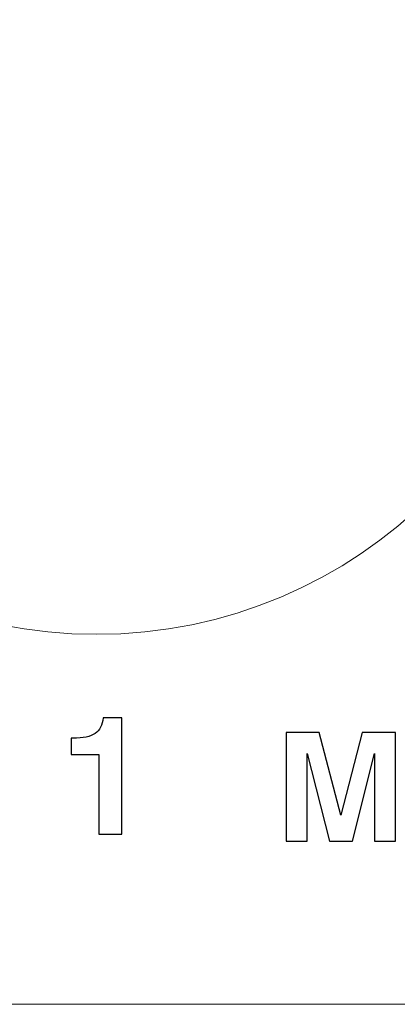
# Model space of a CAD drawing. Header units: inches. Extents: x -1.88 to 1.87, y -0.27 to 1.42.
# Tile 4 of 8: x -0.55 to -0.2, y -0.27 to 0.63. Entities that reach past the tile are written whole.
import ezdxf

# ---------------------------------------------------------------- set-up
doc = ezdxf.new("R2010")
doc.units = ezdxf.units.IN
doc.header["$MEASUREMENT"] = 0
for name, color, linetype in [('Layer 1', 7, 'Continuous'), ('Layer 3', 7, 'Continuous'), ('Layer 4', 7, 'Continuous')]:
    doc.layers.add(name, color=color, linetype=linetype)

msp = doc.modelspace()

# ---------------------------------------------------------------- linework, layer by layer
at = {"layer": 'Layer 1'}
for points, knots in [([(-0.47321, -0.11362), (-0.47321, -0.11362), (-0.47321, -0.04059), (-0.47321, -0.04059), (-0.47321, -0.04059), (-0.47321, -0.04059), (-0.49872, -0.04059), (-0.49872, -0.04059), (-0.49872, -0.04059), (-0.49872, -0.04059), (-0.49872, -0.02559), (-0.49872, -0.02559), (-0.49872, -0.02559), (-0.49872, -0.02559), (-0.49709, -0.02559), (-0.49709, -0.02559), (-0.49709, -0.02559), (-0.48778, -0.02559), (-0.481, -0.02415), (-0.47675, -0.02127), (-0.47675, -0.02127), (-0.4725, -0.01839), (-0.47, -0.01358), (-0.46926, -0.0068), (-0.46926, -0.0068), (-0.46926, -0.0068), (-0.45218, -0.0068), (-0.45218, -0.0068), (-0.45218, -0.0068), (-0.45218, -0.0068), (-0.45218, -0.11362), (-0.45218, -0.11362), (-0.45218, -0.11362), (-0.45218, -0.11362), (-0.47321, -0.11362), (-0.47321, -0.11362)], [0, 0, 0, 0, 0.1, 0.1, 0.1, 0.1, 0.2, 0.2, 0.2, 0.2, 0.3, 0.3, 0.3, 0.3, 0.4, 0.4, 0.4, 0.4, 0.5, 0.5, 0.5, 0.5, 0.6, 0.6, 0.6, 0.6, 0.7, 0.7, 0.7, 0.7, 0.8, 0.8, 0.8, 0.8, 1, 1, 1, 1]), ([(-0.30135, -0.1202), (-0.30135, -0.1202), (-0.30135, -0.02032), (-0.30135, -0.02032), (-0.30135, -0.02032), (-0.30135, -0.02032), (-0.27096, -0.02032), (-0.27096, -0.02032), (-0.27096, -0.02032), (-0.27096, -0.02032), (-0.25109, -0.09634), (-0.25109, -0.09634), (-0.25109, -0.09634), (-0.25109, -0.09634), (-0.23149, -0.02032), (-0.23149, -0.02032), (-0.23149, -0.02032), (-0.23149, -0.02032), (-0.20098, -0.02032), (-0.20098, -0.02032), (-0.20098, -0.02032), (-0.20098, -0.02032), (-0.20098, -0.1202), (-0.20098, -0.1202), (-0.20098, -0.1202), (-0.20098, -0.1202), (-0.22024, -0.1202), (-0.22024, -0.1202), (-0.22024, -0.1202), (-0.22024, -0.1202), (-0.22024, -0.03965), (-0.22024, -0.03965), (-0.22024, -0.03965), (-0.22024, -0.03965), (-0.24052, -0.1202), (-0.24052, -0.1202), (-0.24052, -0.1202), (-0.24052, -0.1202), (-0.26154, -0.1202), (-0.26154, -0.1202), (-0.26154, -0.1202), (-0.26154, -0.1202), (-0.28209, -0.03965), (-0.28209, -0.03965), (-0.28209, -0.03965), (-0.28209, -0.03965), (-0.28209, -0.1202), (-0.28209, -0.1202), (-0.28209, -0.1202), (-0.28209, -0.1202), (-0.30135, -0.1202), (-0.30135, -0.1202)], [0, 0, 0, 0, 0.071429, 0.071429, 0.071429, 0.071429, 0.142857, 0.142857, 0.142857, 0.142857, 0.214286, 0.214286, 0.214286, 0.214286, 0.285714, 0.285714, 0.285714, 0.285714, 0.357143, 0.357143, 0.357143, 0.357143, 0.428571, 0.428571, 0.428571, 0.428571, 0.5, 0.5, 0.5, 0.5, 0.571429, 0.571429, 0.571429, 0.571429, 0.642857, 0.642857, 0.642857, 0.642857, 0.714286, 0.714286, 0.714286, 0.714286, 0.785714, 0.785714, 0.785714, 0.785714, 0.857143, 0.857143, 0.857143, 0.857143, 1, 1, 1, 1])]:
    msp.add_open_spline(points, degree=3, knots=knots, dxfattribs=at)
at = {"layer": 'Layer 3', "lineweight": 13}
msp.add_ellipse((-0.47562, 0.50475), major_axis=(0, 0.435), ratio=1, dxfattribs=at)
at = {"layer": 'Layer 4', "lineweight": 13}
msp.add_open_spline([(-1.7475, 1.41715), (-1.7475, 1.41715), (1.7455, 1.41715), (1.7455, 1.41715), (1.7455, 1.41715), (1.84537, 1.41715), (1.8735, 1.38864), (1.8735, 1.28916), (1.8735, 1.28916), (1.8735, 1.28916), (1.8735, -0.14185), (1.8735, -0.14185), (1.8735, -0.14185), (1.8735, -0.24491), (1.85028, -0.26985), (1.7455, -0.26985), (1.7455, -0.26985), (1.7455, -0.26985), (-1.7475, -0.26985), (-1.7475, -0.26985), (-1.7475, -0.26985), (-1.84631, -0.26985), (-1.8755, -0.24139), (-1.8755, -0.14185), (-1.8755, -0.14185), (-1.8755, -0.14185), (-1.8755, 1.28916), (-1.8755, 1.28916), (-1.8755, 1.28916), (-1.8755, 1.37013), (-1.84991, 1.42308), (-1.7475, 1.41715)], degree=3, knots=[0, 0, 0, 0, 0.111111, 0.111111, 0.111111, 0.111111, 0.222222, 0.222222, 0.222222, 0.222222, 0.333333, 0.333333, 0.333333, 0.333333, 0.444444, 0.444444, 0.444444, 0.444444, 0.555556, 0.555556, 0.555556, 0.555556, 0.666667, 0.666667, 0.666667, 0.666667, 0.777778, 0.777778, 0.777778, 0.777778, 1, 1, 1, 1], dxfattribs=at)

doc.saveas('drawing.dxf')
